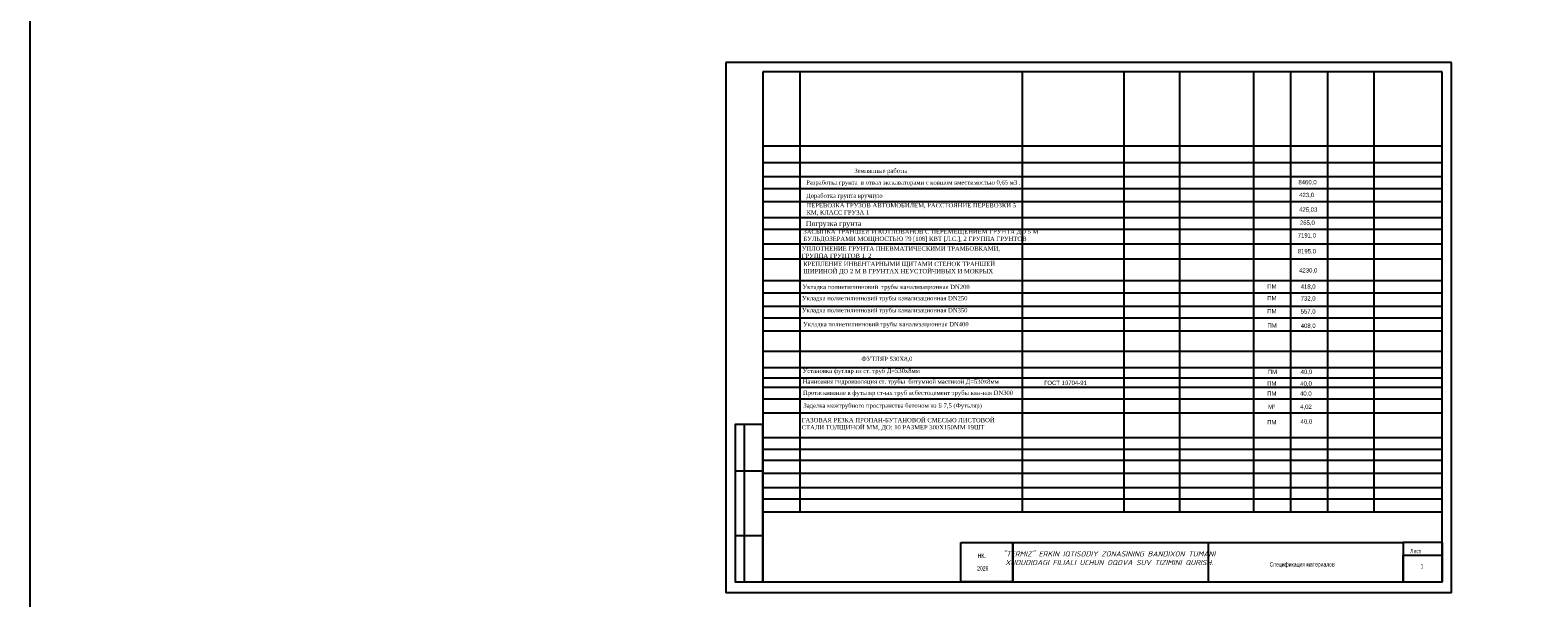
# Model space of a CAD drawing. Extents: x 0 to 362422, y 0 to 4201735.
# Tile 2 of 256: x 359505 to 360378, y 4196054 to 4196383. Entities that reach past the tile are written whole.
import ezdxf

# ---------------------------------------------------------------- set-up
doc = ezdxf.new("R2010")
doc.units = 0
doc.header["$LTSCALE"] = 0.5
doc.header["$MEASUREMENT"] = 0
doc.layers.add('план', color=7, linetype='Continuous', lineweight=40)
doc.layers.add('ПРИМЕЧАНИЕ', color=7, linetype='Continuous', lineweight=25)
doc.styles.add('ГОСТ 250', font='isocpeur.ttf', dxfattribs={"height": 250})

msp = doc.modelspace()

# ---------------------------------------------------------------- linework, layer by layer
at = {"color": 0, "ltscale": 5}
for p, q in [((360322.399, 4196359.075), (359929.185, 4196359.075)), ((359929.185, 4196359.075), (359929.185, 4196063.827)), ((360322.399, 4196063.827), (360322.399, 4196359.075))]:
    msp.add_line(p, q, dxfattribs=at)
at = {"color": 30, "linetype": 'Continuous', "true_color": 0xf8991e}
msp.add_lwpolyline([(359505.061, 4201734.878), (362421.903, 4201734.878), (362421.903, 4195364.535), (359505.061, 4195364.535)], close=True, dxfattribs=at)
at = {"layer": 'ПРИМЕЧАНИЕ', "color": 0}
for p, q in [((360327.756, 4196364.433), (359907.756, 4196364.433)), ((359907.756, 4196364.433), (359907.756, 4196057.298)), ((359950.613, 4196359.075), (359950.613, 4196104.075)), ((360079.185, 4196359.075), (360079.185, 4196104.075)), ((360138.113, 4196359.075), (360138.113, 4196104.075)), ((360170.256, 4196359.075), (360170.256, 4196104.075)), ((360213.113, 4196359.075), (360213.113, 4196104.075)), ((360234.542, 4196359.075), (360234.542, 4196104.075)), ((360255.97, 4196359.075), (360255.97, 4196104.075)), ((360282.756, 4196359.075), (360282.756, 4196104.075)), ((360327.756, 4196057.298), (360327.756, 4196364.433)), ((359929.185, 4196316.218), (360322.399, 4196316.218)), ((359929.185, 4196306.575), (360322.399, 4196306.575)), ((359929.185, 4196298.571), (360322.399, 4196298.571)), ((359929.185, 4196291.575), (360322.399, 4196291.575)), ((359929.185, 4196284.075), (360322.399, 4196284.075)), ((359929.185, 4196274.777), (360322.399, 4196274.777)), ((359929.185, 4196267.932), (360322.399, 4196267.932)), ((359929.185, 4196259.518), (360322.399, 4196259.518)), ((360322.399, 4196250.665), (359929.185, 4196250.665)), ((359929.185, 4196238.327), (360322.399, 4196238.327)), ((360322.399, 4196230.868), (359929.185, 4196230.868)), ((359929.185, 4196223.415), (360322.399, 4196223.415)), ((359929.185, 4196216.575), (360322.399, 4196216.575)), ((359929.185, 4196209.051), (360322.399, 4196209.051)), ((360322.399, 4196197.089), (359929.185, 4196197.089)), ((359929.185, 4196187.858), (360322.399, 4196187.858)), ((359929.185, 4196181.95), (360322.399, 4196181.95)), ((359929.185, 4196176.407), (360322.399, 4196176.407)), ((359929.185, 4196169.645), (360322.399, 4196169.645)), ((359929.185, 4196161.634), (360322.399, 4196161.634)), ((359918.47, 4196063.827), (359918.47, 4196154.899)), ((359929.185, 4196147.395), (360322.399, 4196147.395)), ((359929.185, 4196140.578), (360322.399, 4196140.578)), ((360322.399, 4196134.075), (359929.185, 4196134.075)), ((359913.113, 4196128.113), (359929.185, 4196128.113)), ((360322.399, 4196126.575), (359929.185, 4196126.575)), ((359929.185, 4196118.335), (360322.399, 4196118.335)), ((360322.399, 4196111.575), (359929.185, 4196111.575)), ((360322.399, 4196104.075), (359929.185, 4196104.075)), ((359913.113, 4196090.613), (359929.185, 4196090.613)), ((360043.831, 4196063.827), (360043.831, 4196086.612)), ((360043.831, 4196086.612), (360073.949, 4196086.612)), ((360043.831, 4196063.827), (360043.831, 4196086.612)), ((360043.831, 4196086.612), (360073.949, 4196086.612)), ((360073.949, 4196086.612), (360073.949, 4196063.827)), ((360073.949, 4196063.827), (360073.949, 4196086.612)), ((360073.949, 4196086.612), (360299.812, 4196086.612)), ((360073.949, 4196086.612), (360073.949, 4196063.827)), ((360073.949, 4196063.827), (360073.949, 4196086.612)), ((360073.949, 4196086.612), (360299.812, 4196086.612)), ((360186.881, 4196086.612), (360186.881, 4196063.827)), ((360299.812, 4196086.612), (360299.812, 4196063.827)), ((360322.399, 4196086.612), (360299.812, 4196086.612)), ((360322.399, 4196079.178), (360322.399, 4196086.612)), ((360322.399, 4196086.612), (360322.399, 4196063.827)), ((360322.399, 4196063.827), (360322.399, 4196086.612)), ((360299.812, 4196063.827), (360299.812, 4196079.178)), ((360299.812, 4196079.178), (360322.399, 4196079.178)), ((359929.185, 4196063.827), (360322.399, 4196063.827)), ((360073.949, 4196063.827), (360043.831, 4196063.827)), ((360043.831, 4196063.827), (360073.949, 4196063.827)), ((360073.949, 4196063.827), (360043.831, 4196063.827)), ((360043.831, 4196063.827), (360073.949, 4196063.827))]:
    msp.add_line(p, q, dxfattribs=at)
for points in [[(359929.185, 4196063.827), (359929.185, 4196154.899), (359913.113, 4196154.899), (359913.113, 4196063.827)], [(360299.812, 4196063.827), (360299.812, 4196079.178), (360322.399, 4196079.178), (360322.399, 4196086.612), (360322.399, 4196063.827), (360322.399, 4196086.612), (360299.812, 4196086.612)]]:
    msp.add_lwpolyline(points, close=True, dxfattribs=at)
at = {"layer": 'ПРИМЕЧАНИЕ', "color": 0, "flags": 128}
msp.add_lwpolyline([(360327.756, 4196057.298), (359907.756, 4196057.298)], dxfattribs=at)

# ---------------------------------------------------------------- texts
at = {"insert": (360070.359, 4196081.441), "char_height": 3, "width": 118.52836, "attachment_point": 1, "style": 'ГОСТ 250'}
msp.add_mtext('\\pxqc;{\\fISOCPEUR|b1|i1|c204|p34;\\C5;"TERMIZ" ERKIN IQTISODIY ZONASINING BANDIXON TUMANI XUDUDIDAGI FILIALI UCHUN OQOVA SUV TIZIMINI QURISH.}', dxfattribs=at)
at = {"layer": 'план', "insert": (359982.132, 4196303.083, -5643.301), "char_height": 2.5, "width": 59.11145, "attachment_point": 1}
msp.add_mtext('{\\fTimes New Roman|b0|i0|c204|p18;Землянные работы}', dxfattribs=at)
at = {"layer": 'ПРИМЕЧАНИЕ', "color": 0, "width": 0.7}
for s, p in [('НК.', (360053.543, 4196077.655)), ('Лист', (360303.873, 4196080.337)), ('Лист', (360303.873, 4196080.337)), ('2026', (360053.202, 4196070.318)), ('Спецификация материалов', (360222.532, 4196072.637, -271.4)), ('1', (360309.898, 4196071.577))]:
    msp.add_text(s, height=2.5, dxfattribs=at).set_placement(p)
at = {"layer": 'ПРИМЕЧАНИЕ', "color": 0, "char_height": 2.5, "attachment_point": 1}
for s, insert, width in [('{\\fTimes New Roman|b0|i0|c204|p18;Разработка грунта  в отвал экскаваторами с ковшом вместимостью 0,65 м3 .}', (359954.261, 4196296.288, -5643.301), 120.19814), ('{\\fTimes New Roman|b0|i0|c204|p18;Доработка грунта вручную}', (359954.261, 4196288.62, -5643.301), 120.19814), ('423,0', (360239.622, 4196289.051, -2821.65), 120.19814), ('{\\fTimes New Roman|b0|i0|c204|p18;\\C256;\\c0;ПЕРЕВОЗКА ГРУЗОВ АВТОМОБИЛЕМ, РАССТОЯНИЕ ПЕРЕВОЗКИ 5 КМ, КЛАСС ГРУЗА 1}', (359954.396, 4196283.066, -5643.301), 120.19814), ('425,03', (360239.577, 4196280.599, -2821.65), 120.19814), (' {\\fTimes New Roman|b0|i0|c204|p18;\\H1.2x;Погрузка грунта}', (359953.069, 4196272.789, -5643.301), 120.19814), ('265,0', (360240.032, 4196273.007, -2821.65), 120.19814), ('{\\fTimes New Roman|b0|i0|c204|p18;ЗАСЫПКА ТРАНШЕЙ И КОТЛОВАНОВ С ПЕРЕМЕЩЕНИЕМ ГРУНТА ДО 5 М БУЛЬДОЗЕРАМИ МОЩНОСТЬЮ 79 [108] КВТ [Л.С.], 2 ГРУППА ГРУНТОВ}', (359952.654, 4196267.826), 152.506), ('7191,0', (360238.782, 4196265.654, -2821.65), 120.19814), ('{\\fTimes New Roman|b0|i0|c204|p18;УПЛОТНЕНИЕ ГРУНТА ПНЕВМАТИЧЕСКИМИ ТРАМБОВКАМИ, \\PГРУППА ГРУНТОВ 1, 2}', (359951.668, 4196258.031), 120.19814), ('8195,0', (360238.782, 4196256.474, -2821.65), 120.19814), ('{\\fTimes New Roman|b0|i0|c204|p18;КРЕПЛЕНИЕ ИНВЕНТАРНЫМИ ЩИТАМИ СТЕНОК ТРАНШЕЙ ШИРИНОЙ ДО 2 М В ГРУНТАХ НЕУСТОЙЧИВЫХ И МОКРЫХ}', (359952.53, 4196249.083), 120.19814), ('4230,0', (360239.606, 4196245.381), 120.19814), ('{\\fTimes New Roman|b0|i0|c204|p18;Укладка полиетилинновий  трубы канализационная DN200 }', (359952.121, 4196235.762), 120.19814), ('ПМ', (360221.182, 4196236.087), 120.19814), ('418,0', (360240.466, 4196235.977, -2821.65), 120.19814), ('{\\fTimes New Roman|b0|i0|c204|p18;Укладка полиетилинновий трубы канализационная DN250 }', (359951.803, 4196229.244), 120.19814), ('ПМ', (360221.182, 4196229.248), 120.19814), ('732,0', (360240.466, 4196229.138, -2821.65), 120.19814), ('{\\fTimes New Roman|b0|i0|c204|p18;Укладка полиетилинновий трубы канализационная DN350 }', (359951.803, 4196222.293), 120.19814), ('ПМ', (360221.182, 4196221.723), 120.19814), ('557,0', (360240.466, 4196221.613, -2821.65), 120.19814), ('{\\fTimes New Roman|b0|i0|c204|p18;Укладка полиетилинновий трубы канализационная DN400 }', (359952.48, 4196214.156), 120.19814), ('ПМ', (360221.245, 4196213.422), 120.19814), ('408,0', (360240.53, 4196213.312, -2821.65), 120.19814), ('{\\fTimes New Roman|b0|i0|c204|p18;ФУТЛЯР 530Х8,0}', (359986.224, 4196194.09), 120.19814), ('{\\fTimes New Roman|b0|i0|c204|p18;Установка футляр из ст. труб Д=530х8мм}', (359952.184, 4196187.215), 120.19814), ('ПМ', (360221.442, 4196186.612), 120.19814), ('40,0', (360240.45, 4196186.622, -2821.65), 120.19814), ('{\\fTimes New Roman|b0|i0|c204|p18;Нанисения гидроизоляция ст. трубы  битумной мастикой Д=530х8мм}', (359952.212, 4196180.971), 120.19814), ('{\\fTimes New Roman|b0|i0|c204|p18;Протаскивание в футьляр ст-ых труб асбестоцемент трубы кан-ная DN300}', (359952.389, 4196174.495), 148.42453), ('\\PГОСТ 10704-91', (360091.997, 4196184.404), 120.19814), ('ПМ', (360221.111, 4196179.946), 120.19814), ('ПМ', (360221.111, 4196174.069), 120.19814), ('40,0', (360240.12, 4196174.079, -2821.65), 120.19814), ('40,0', (360240.236, 4196179.849, -2821.65), 120.19814), ('{\\fTimes New Roman|b0|i0|c204|p18;Заделка межтрубного пространства бетоном из Б 7,5 (Футьляр)}', (359952.687, 4196167.07), 120.19814), ('М³', (360221.612, 4196166.389), 120.19814), ('4,02', (360240.208, 4196166.399, -2821.65), 120.19814), ('{\\fTimes New Roman|b0|i0|c204|p18;ГАЗОВАЯ РЕЗКА ПРОПАН-БУТАНОВОЙ СМЕСЬЮ ЛИСТОВОЙ СТАЛИ ТОЛЩИНОЙ ММ, ДО: 10 РАЗМЕР 300Х150ММ 19ШТ}', (359951.649, 4196158.667), 120.19814), ('ПМ', (360221.074, 4196157.425), 120.19814), ('40,0', (360240.428, 4196157.876, -2821.65), 120.19814)]:
    msp.add_mtext(s, dxfattribs=dict(at, insert=insert, width=width))
at = {"layer": 'ПРИМЕЧАНИЕ', "color": 0, "insert": (360239.189, 4196296.452, -2821.65), "char_height": 2.5, "attachment_point": 1}
msp.add_mtext('8460,0', dxfattribs=at)

doc.saveas('drawing.dxf')
